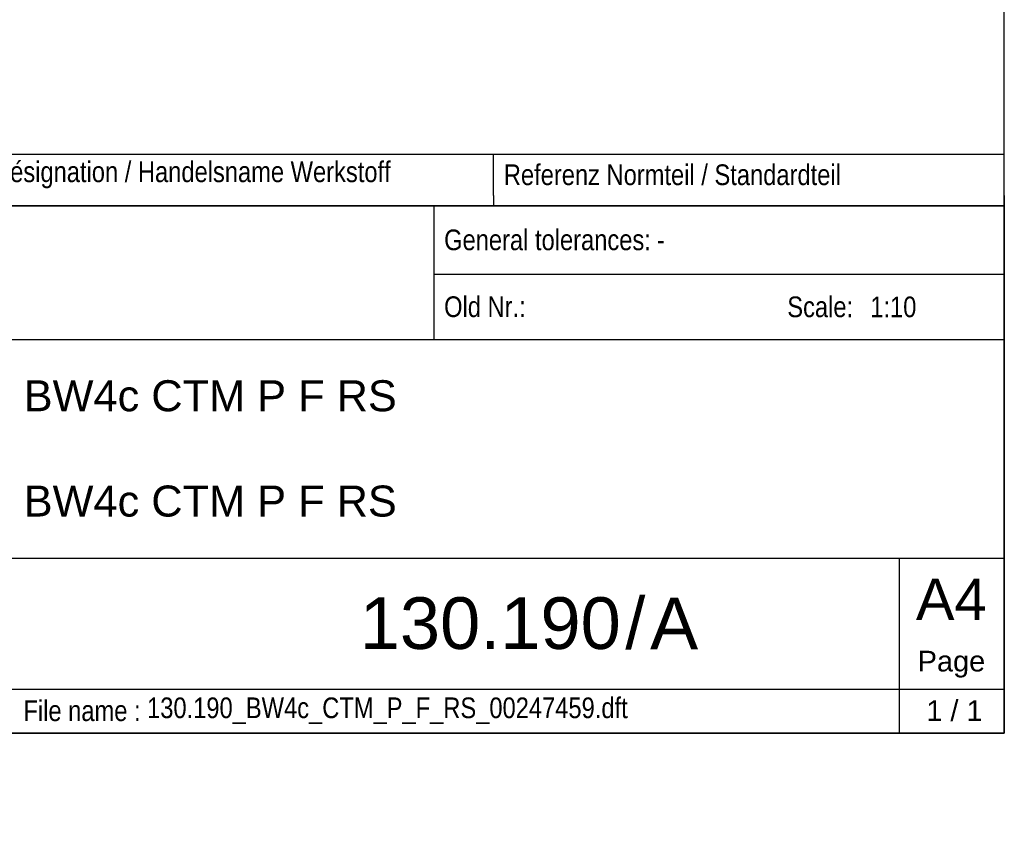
# Model space of a CAD drawing. Header units: millimetres. Extents: x 0 to 287, y 0 to 200.
# Tile 30 of 57: x 192 to 287, y 0 to 79. Entities that reach past the tile are written whole.
import ezdxf
from ezdxf import colors
from ezdxf.entities.mleader import LeaderData, LeaderLine
from ezdxf.math import Vec2, Vec3

# ---------------------------------------------------------------- set-up
doc = ezdxf.new("R2010")
doc.units = ezdxf.units.MM
for name, color, linetype in [('Cartouche', 7, 'Continuous'), ('Default', 7, 'Continuous'), ('Défaut', 7, 'Continuous'), ('Format', 7, 'Continuous'), ('Marges', 7, 'Continuous')]:
    doc.layers.add(name, color=color, linetype=linetype)

# ---------------------------------------------------------------- blocks, each defined once
blk = doc.blocks.new('_DOT')
at = {"color": 0, "linetype": 'ByBlock', "lineweight": -2}
blk.add_line((-0.5, 0), (-1, 0), dxfattribs=at)
at = {"color": 0, "linetype": 'ByBlock', "const_width": 0.5}
blk.add_lwpolyline([(-0.25, 0, 1), (0.25, 0, 1)], format="xyb", close=True, dxfattribs=at)

msp = doc.modelspace()

# ---------------------------------------------------------------- linework, layer by layer
at = {"layer": 'Cartouche', "color": 7, "linetype": 'Continuous'}
for p, q in [((287.0057, 60.9923), (97.0057, 60.9923)), ((231.8277, 60.9922), (231.8277, 48.07)), ((231.8277, 54.4022), (287.0056, 54.4022)), ((153.4656, 48.07), (287.0056, 48.07)), ((150.4656, 26.92), (287.0056, 26.92)), ((276.8457, 26.92), (276.8455, 10)), ((174.3656, 14.23), (287.0056, 14.23))]:
    msp.add_line(p, q, dxfattribs=at)
at = {"layer": 'Default', "color": 7, "linetype": 'Continuous'}
for p, q in [((97.0056, 65.9923), (287.0056, 65.9923)), ((237.6056, 65.9923), (237.6056, 65.9923)), ((287.0056, 65.9923), (287.0056, 65.9923))]:
    msp.add_line(p, q, dxfattribs=at)
at = {"layer": 'Défaut', "color": 7, "linetype": 'Continuous'}
for p, q in [((97.0056, 65.9923), (287.0056, 65.9923)), ((237.6056, 61.9923), (237.6056, 65.9923)), ((287.0056, 61.9923), (287.0056, 65.9923)), ((237.6056, 61.9923), (237.6056, 60.9923)), ((287.0056, 61.9923), (287.0056, 60.9923)), ((97.0056, 60.9923), (287.0056, 60.9923)), ((97.0056, 60.9923), (287.0056, 60.9923)), ((287.0056, 60.9922), (287.0056, 9.9915)), ((97.0056, 9.9915), (287.0056, 9.9915))]:
    msp.add_line(p, q, dxfattribs=at)
at = {"layer": 'Marges', "color": 7, "linetype": 'Continuous'}
for p, q in [((287, 10), (287, 200)), ((10, 10), (287, 10))]:
    msp.add_line(p, q, dxfattribs=at)

# ---------------------------------------------------------------- texts
at = {"layer": 'Cartouche', "char_height": 2}
for s, insert, width, attachment_point in [('{\\fArial Narrow|b0||i0||c0|p34;\\C7;\\H2.;\\W1.;General tolerances:}', (232.8277, 57.6935), 29.58847, 4), ('{\\fArial Narrow|b0||i0||c0|p34;\\C7;\\H2.;\\W1.;-}', (253.4082, 57.6969), 32.774717, 4), ('{\\fArial Narrow|b0||i0||c0|p34;\\C7;\\H2.;\\W1.;Old Nr.:}', (232.8277, 51.2269), 13.043037, 4), ('{\\fArial Narrow|b0||i0||c0|p34;\\C7;\\H2.;\\W1.;Scale:}', (266.0177, 51.2128), 9.626832, 4), ('{\\fArial|b0||i0||c0|p34;\\C7;\\H2.;\\W1.;Page}', (281.8945, 16.6481), 9.662494, 5), ('{\\fArial Narrow|b0||i0||c0|p34;\\C7;\\H2.;\\W1.;130.190_BW4c_CTM_P_F_RS_00247459.dft}', (204.1007, 12.1448), 71.671298, 4), ('{\\fArial Narrow|b0||i0||c0|p34;\\C7;\\H2.;\\W1.;File name :}', (192.1425, 12.1368), 19.97745, 4)]:
    msp.add_mtext(s, dxfattribs=dict(at, insert=insert, width=width, attachment_point=attachment_point))
at = {"layer": 'Défaut'}
for s, insert, char_height, width, attachment_point in [('{\\fArial Narrow|b0||i0||c0|p34;\\C7;\\H2.;\\W1.;Désignation / Handelsname Werkstoff}', (189.2056, 63.9923), 2, 47.4, 4), ('{\\fArial Narrow|b0||i0||c0|p34;\\C7;\\H2.;\\W1.;Referenz Normteil / Standardteil}', (238.6056, 63.9923), 2, 47.4, 4), ('{\\fArial Narrow|b0||i0||c0|p34;\\C7;\\H2.;\\W1.;1:10}', (274.0424, 51.208), 2, 11.732802, 4), ('{\\fArial|b0||i0||c0|p34;\\C7;\\H3.;\\W1.;BW4c CTM P F RS}', (192.1684, 42.6027), 3, 93.809481, 4), ('{\\fArial|b0||i0||c0|p34;\\C7;\\H3.;\\W1.;BW4c CTM P F RS}', (192.1684, 32.4144), 3, 93.809481, 4), ('{\\fArial|b0||i0||c0|p34;\\C7;\\H5.;\\W1.;130.190}', (249.9159, 20.5922), 5, 57.728847, 6), ('{\\fArial|b0||i0||c0|p34;\\C7;\\H5.;\\W1.;/}', (251.3214, 20.5914), 5, 2.696999, 5), ('{\\fArial|b0||i0||c0|p34;\\C7;\\H5.;\\W1.;A}', (252.742, 20.5871), 5, 21.11407, 4)]:
    msp.add_mtext(s, dxfattribs=dict(at, insert=insert, char_height=char_height, width=width, attachment_point=attachment_point))
at = {"layer": 'Format', "insert": (281.8756, 22.938), "char_height": 4, "width": 9.790145, "attachment_point": 5}
msp.add_mtext('{\\fArial|b0||i0||c0|p34;\\C7;\\H4.;\\W1.;A4}', dxfattribs=at)

# ---------------------------------------------------------------- leaders
at = {"layer": 'Cartouche', "color": 7, "linetype": 'Continuous'}
ml = msp.add_multileader_mtext('Standard', dxfattribs=at)
ml.set_content('{\\pxsm0.9;\\fArial|b0||i0||c0|p34;\\W1.;1 / 1\\P}', color=256)
ml.set_leader_properties()
ml.set_arrow_properties(name='DOT')
ml.build(insert=Vec2(0, 0))
ml.multileader.update_dxf_attribs({"leader_type": 0, "dogleg_length": 0, "arrow_head_size": 2})
ctx = ml.context
ctx.base_point, ctx.char_height, ctx.arrow_head_size, ctx.landing_gap_size = Vec3(277.8746, 12.1471), 2, 2, 0.7
ctx.text_align_type = 1
notes = []
notes.append((ctx, [(0, (0, 0, 0), (0, 0), (1, 0), 1, [])]))
ctx.mtext.insert, ctx.mtext.alignment = Vec3(282.1826, 13.1641), 2
for ctx, leaders in notes:
    for number, flags, end, landing, length, lines in leaders:
        leader = LeaderData()
        leader.index, (leader.has_last_leader_line, leader.has_dogleg_vector, leader.attachment_direction) = number, flags
        leader.last_leader_point, leader.dogleg_vector, leader.dogleg_length = Vec3(end), Vec3(landing), length
        for number, points, colour, breaks in lines:
            line = LeaderLine()
            line.index, line.vertices, line.color, line.breaks = number, Vec3.list(points), colors.encode_raw_color(colour), breaks
            leader.lines.append(line)
        ctx.leaders.append(leader)

doc.saveas('drawing.dxf')
